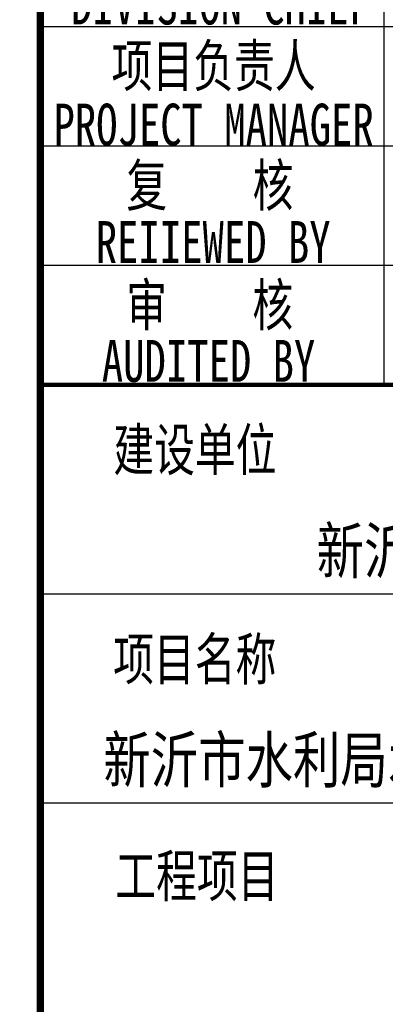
# Model space of a CAD drawing. Extents: x 427948 to 764348, y 274849 to 601549.
# Tile 109 of 212: x 673510 to 675956, y 459501 to 466094. Entities that reach past the tile are written whole.
import ezdxf
from ezdxf.enums import TextEntityAlignment as Align

# ---------------------------------------------------------------- set-up
doc = ezdxf.new("R2010")
doc.units = 0
doc.header["$LTSCALE"] = 1000
doc.header["$MEASUREMENT"] = 0
doc.layers.get('0').update_dxf_attribs({"linetype": 'CONTINUOUS'})
doc.layers.add('PUB_TITLE', color=4, linetype='CONTINUOUS')
doc.layers.add('TK', color=7, linetype='CONTINUOUS')
doc.styles.add('-宋体', font='txt', dxfattribs={"width": 0.8})
doc.styles.add('TKHZ1', font='txt', dxfattribs={"width": 0.8})

# ---------------------------------------------------------------- blocks, each defined once
blk = doc.blocks.new('24')
at = {"layer": 'PUB_TITLE'}
for p, q in [((-1114188.9, 154908.4), (-1114188.9, 161318.9)), ((-1116488.9, 157318.9), (-1110888.9, 157318.9)), ((-1116488.9, 156518.9), (-1110888.9, 156518.9)), ((-1116488.9, 155718.9), (-1110888.9, 155718.9)), ((-1116488.9, 154918.9), (-1110888.9, 154918.9)), ((-1116488.9, 154918.9), (-1110888.9, 154918.9)), ((-1116488.9, 153518.9), (-1110888.9, 153518.9)), ((-1116488.9, 152118.9), (-1110888.9, 152118.9))]:
    blk.add_line(p, q, dxfattribs=at)
for points, const_width in [([(-1116488.9, 145318.9), (-1116488.9, 202718.9)], 50), ([(-1116488.9, 154918.9), (-1110888.9, 154918.9)], 29.8)]:
    blk.add_lwpolyline(points, dxfattribs=dict(at, const_width=const_width))
at = {"layer": 'TK', "style": '-宋体', "width": 0.75}
for s, p in [('DIVISION CHIEF', (-1115283.2, 157471.4)), ('项目负责人', (-1115329.6, 157059.8)), ('PROJECT MANAGER', (-1115329.6, 156661.4)), ('复    核', (-1115354.3, 156260.4)), ('REIIEWED BY', (-1115332.3, 155874.9)), ('审    核', (-1115355.4, 155460.4)), ('AUDITED BY', (-1115363.4, 155076.4)), ('工程项目', (-1115441.1, 151633.1))]:
    blk.add_text(s, height=280, dxfattribs=at).set_placement(p, align=Align.MIDDLE)
for s, p in [('建设单位', (-1116000.7, 154343.9)), ('项目名称', (-1116001.3, 152942.3))]:
    blk.add_text(s, height=280, dxfattribs=at).set_placement(p)
at = {"layer": 'TK', "style": 'TKHZ1', "width": 0.8}
for s, p in [('新沂市水利局', (-1113688.9, 153654.9)), ('新沂市水利局水质水量监测站项目', (-1113688.9, 152254.9))]:
    blk.add_text(s, height=304.92, dxfattribs=at).set_placement(p, align=Align.CENTER)

msp = doc.modelspace()

# ---------------------------------------------------------------- block references
msp.add_blockref('24', (1790136.9, 308730.5))

doc.saveas('drawing.dxf')
